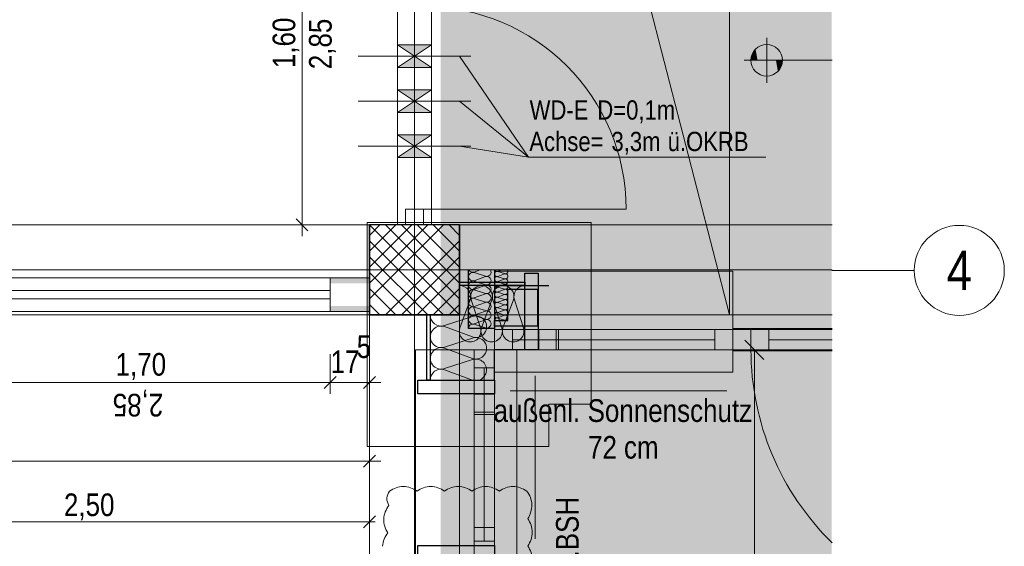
# Model space of a CAD drawing. Extents: x -620 to 300, y 62 to 1112.
# Tile 154 of 226: x 4 to 92, y 585 to 632. Entities that reach past the tile are written whole.
import ezdxf
from ezdxf.enums import TextEntityAlignment as Align
from ezdxf.lldxf.tags import DXFTag

# ---------------------------------------------------------------- set-up
doc = ezdxf.new("R2010")
doc.units = 0
doc.layers.get('0').update_dxf_attribs({"lineweight": 13})
for name, color, linetype, lineweight, true_color in [('00 -Bauelemente -Gipskarton', 7, 'Continuous', 9, 0xff7fe6), ('00_E_ST_Handlaufleuchte_Bem', 7, 'Continuous', 5, 0x7d7d00), ('30 -33 Aussenwände- 3 Aussenstützen', 7, 'Continuous', 50, 0x0000dd), ('30 -33 Aussenwände- 7 Fassade_ Elemente', 7, 'Continuous', 9, 0x00aacc), ('30 -34 Innenwände- 11 Durchbruch', 4, 'Continuous', 9, 0x00ffff), ('30 -34 Innenwände- 2 nichttragend', 7, 'Continuous', 18, 0xff7fe6), ('30 -34 Innenwände- 4 Türen_Fenster', 9, 'Continuous', 15, 0x808080), ('30 -35 Decken- 1 Konstruktion-Träger- Stahlbeton', 7, 'Continuous', 13, 0x33aa00), ('70 -72 Beschriftung- 1 Beschriftung allgemein', 7, 'Continuous', 9, 0xff6633), ('70 -76 Bemaßung- 2 Allgemein', 9, 'Continuous', 5, 0x808080), ('70 -77 Revision- 2 Wolken', 7, 'Continuous', 18, 0x944cff), ('iwb_Layout Achsbezeichung', 1, 'Continuous', 13, 0xff0000), ('iwb_Layout BA_Markierung', 7, 'Continuous', 9, 0xbadcdc)]:
    doc.layers.add(name, color=color, linetype=linetype, lineweight=lineweight, true_color=true_color)
for name, color, linetype, lineweight in [('30 -33 Aussenwände- 8 Sonnenschutz', 7, 'Continuous', 9), ('70 -71 Achsen- 1 Gebäudeachsen', 7, 'STRICHPUNKT2-A06CPVSFL0', 18), ('70 -72 Beschriftung- 5 Höhenkoten-A06CPVSCL0', 7, 'Continuous', 15)]:
    doc.layers.add(name, color=color, linetype=linetype, lineweight=lineweight)
doc.styles.get("Standard").update_dxf_attribs({"font": 'ARIALN.TTF'})
tags = doc.linetypes.add('grob-A06CPVSAL0', pattern=[14, 3, -8, 3]).pattern_tags.tags
tags[8:9] = [DXFTag(74, 4), DXFTag(75, 0), DXFTag(340, '0'), DXFTag(46, 0.0), DXFTag(50, 0.0), DXFTag(44, 0.0), DXFTag(45, 0.0)]
tags[6:7] = [DXFTag(74, 4), DXFTag(75, 0), DXFTag(340, '0'), DXFTag(46, 0.0), DXFTag(50, 0.0), DXFTag(44, 0.0), DXFTag(45, 0.0)]
tags[4:5] = [DXFTag(74, 4), DXFTag(75, 0), DXFTag(340, '0'), DXFTag(46, 0.0), DXFTag(50, 0.0), DXFTag(44, 0.0), DXFTag(45, 0.0)]
tags = doc.linetypes.add('STRICHPUNKT2', pattern=[12.7, 6.35, -3.175, 0, -3.175]).pattern_tags.tags
tags[10:11] = [DXFTag(74, 4), DXFTag(75, 0), DXFTag(340, '0'), DXFTag(46, 0.0), DXFTag(50, 0.0), DXFTag(44, 0.0), DXFTag(45, 0.0)]
tags[8:9] = [DXFTag(74, 4), DXFTag(75, 0), DXFTag(340, '0'), DXFTag(46, 0.0), DXFTag(50, 0.0), DXFTag(44, 0.0), DXFTag(45, 0.0)]
tags[6:7] = [DXFTag(74, 4), DXFTag(75, 0), DXFTag(340, '0'), DXFTag(46, 0.0), DXFTag(50, 0.0), DXFTag(44, 0.0), DXFTag(45, 0.0)]
tags[4:5] = [DXFTag(74, 4), DXFTag(75, 0), DXFTag(340, '0'), DXFTag(46, 0.0), DXFTag(50, 0.0), DXFTag(44, 0.0), DXFTag(45, 0.0)]
tags = doc.linetypes.add('STRICHPUNKT2-A06CPVSFL0', pattern=[12.7, 6.35, -3.175, 0, -3.175]).pattern_tags.tags
tags[10:11] = [DXFTag(74, 4), DXFTag(75, 0), DXFTag(340, '0'), DXFTag(46, 0.0), DXFTag(50, 0.0), DXFTag(44, 0.0), DXFTag(45, 0.0)]
tags[8:9] = [DXFTag(74, 4), DXFTag(75, 0), DXFTag(340, '0'), DXFTag(46, 0.0), DXFTag(50, 0.0), DXFTag(44, 0.0), DXFTag(45, 0.0)]
tags[6:7] = [DXFTag(74, 4), DXFTag(75, 0), DXFTag(340, '0'), DXFTag(46, 0.0), DXFTag(50, 0.0), DXFTag(44, 0.0), DXFTag(45, 0.0)]
tags[4:5] = [DXFTag(74, 4), DXFTag(75, 0), DXFTag(340, '0'), DXFTag(46, 0.0), DXFTag(50, 0.0), DXFTag(44, 0.0), DXFTag(45, 0.0)]

# ---------------------------------------------------------------- blocks, each defined once
blk = doc.blocks.new('Polygon-A06CPVS4L0')
at = {"color": 0, "linetype": 'ByBlock', "lineweight": -2, "ltscale": 0.13}
blk.add_solid([(41.831, 86.61), (41.664, 1083.814), (76.501, 86.518), (76.501, 1083.814)], dxfattribs=at)
blk = doc.blocks.new('Referenz-A06CPVSGL0')
at = {"layer": '00 -Bauelemente -Gipskarton', "color": 0, "linetype": 'Continuous', "lineweight": 0, "ltscale": 0.13}
for p, q in [((38.171, 613.453), (37.921, 613.453)), ((38.421, 613.453), (38.171, 613.453)), ((40.671, 613.453), (40.421, 613.453)), ((40.921, 613.453), (40.671, 613.453))]:
    blk.add_line(p, q, dxfattribs=at)
for points in [[(31.921, 608.753), (31.921, 608.503), (35.421, 608.753), (35.421, 608.503)], [(31.921, 608.503), (31.921, 608.253), (35.421, 608.503), (35.421, 608.253)], [(31.921, 606.253), (31.921, 606.003), (35.421, 606.253), (35.421, 606.003)], [(31.921, 606.003), (31.921, 605.753), (35.421, 606.003), (35.421, 605.753)]]:
    blk.add_solid(points, dxfattribs=at)
at = {"layer": '30 -33 Aussenwände- 3 Aussenstützen', "color": 0, "lineweight": 9}
for p, q in [((35.421, 613.453), (43.421, 605.453)), ((42.007, 613.453), (35.421, 606.868)), ((40.593, 613.453), (35.421, 608.282)), ((39.179, 613.453), (35.421, 609.696)), ((37.765, 613.453), (35.421, 611.11)), ((36.35, 613.453), (35.421, 612.524)), ((36.836, 613.453), (43.421, 606.868)), ((38.25, 613.453), (43.421, 608.282)), ((39.664, 613.453), (43.421, 609.696)), ((41.078, 613.453), (43.421, 611.11)), ((42.493, 613.453), (43.421, 612.524)), ((35.421, 612.039), (42.007, 605.453)), ((43.421, 612.039), (36.836, 605.453)), ((35.421, 610.625), (40.593, 605.453)), ((43.421, 610.625), (38.25, 605.453)), ((39.421, 610.453), (39.421, 608.453)), ((35.421, 609.211), (39.179, 605.453)), ((38.421, 609.453), (40.421, 609.453)), ((43.421, 609.211), (39.664, 605.453)), ((35.421, 607.797), (37.765, 605.453)), ((43.421, 607.797), (41.078, 605.453)), ((35.421, 606.382), (36.35, 605.453)), ((43.421, 606.382), (42.493, 605.453))]:
    blk.add_line(p, q, dxfattribs=at)
at = {"layer": '30 -33 Aussenwände- 3 Aussenstützen', "color": 0, "linetype": 'Continuous', "lineweight": 25, "ltscale": 0.25}
for p, q in [((43.421, 613.453), (35.421, 613.453)), ((35.421, 613.453), (35.421, 605.453)), ((43.421, 605.453), (43.421, 613.453)), ((35.421, 605.453), (43.421, 605.453))]:
    blk.add_line(p, q, dxfattribs=at)
at = {"layer": '30 -33 Aussenwände- 7 Fassade_ Elemente', "color": 0, "linetype": 'Continuous', "ltscale": 0.13}
for p, q in [((35.221, 613.653), (35.221, 593.767)), ((55.108, 613.653), (35.221, 613.653)), ((55.108, 597.513), (55.108, 613.653)), ((39.421, 608.453), (39.421, 610.453)), ((39.421, 608.453), (39.421, 610.453)), ((39.421, 608.453), (39.421, 610.453)), ((38.421, 609.453), (40.421, 609.453)), ((40.421, 609.453), (38.421, 609.453)), ((38.421, 609.453), (40.421, 609.453)), ((44.721, 609.257), (45.253, 609.453)), ((44.721, 609.219), (45.721, 608.898)), ((46.818, 609.334), (47.14, 609.454)), ((46.818, 609.312), (47.419, 609.12)), ((47.419, 609.097), (46.819, 608.875)), ((49.221, 608.353), (43.941, 608.353)), ((45.721, 608.86), (44.721, 608.491)), ((44.721, 608.453), (45.721, 608.132)), ((44.721, 608.453), (45.721, 608.132)), ((46.819, 608.852), (47.419, 608.66)), ((46.819, 608.852), (47.419, 608.66)), ((47.419, 608.637), (46.819, 608.415)), ((47.419, 608.637), (46.819, 608.415)), ((46.819, 608.393), (47.419, 608.2)), ((46.819, 608.393), (47.419, 608.2)), ((45.721, 608.094), (44.721, 607.725)), ((45.721, 608.094), (44.721, 607.725)), ((44.721, 607.687), (45.721, 607.366)), ((44.721, 607.687), (45.721, 607.366)), ((45.721, 607.328), (44.721, 606.959)), ((47.419, 608.178), (46.819, 607.956)), ((46.82, 607.933), (47.42, 607.741)), ((47.42, 607.718), (46.82, 607.496)), ((46.82, 607.473), (47.42, 607.281)), ((43.449, 604.303), (44.373, 606.803)), ((44.467, 606.803), (45.271, 604.303)), ((44.721, 606.921), (45.721, 606.6)), ((45.721, 606.562), (44.721, 606.193)), ((45.364, 604.303), (46.289, 606.803)), ((45.364, 604.303), (46.289, 606.803)), ((46.382, 606.803), (47.186, 604.303)), ((46.382, 606.803), (47.186, 604.303)), ((46.382, 606.803), (47.186, 604.303)), ((47.42, 607.259), (46.82, 607.036)), ((46.82, 607.014), (47.42, 606.821)), ((47.42, 606.799), (46.821, 606.577)), ((46.821, 606.554), (47.421, 606.362)), ((47.28, 604.303), (48.204, 606.803)), ((48.297, 606.803), (49.101, 604.303)), ((44.721, 606.155), (45.721, 605.834)), ((45.721, 605.796), (44.721, 605.427)), ((45.721, 605.796), (44.721, 605.427)), ((47.421, 606.339), (46.821, 606.117)), ((46.821, 606.095), (47.421, 605.902)), ((47.421, 605.88), (46.821, 605.657)), ((47.421, 605.88), (46.821, 605.657)), ((46.821, 605.635), (47.421, 605.443)), ((46.821, 605.635), (47.421, 605.443)), ((40.521, 599.653), (40.521, 605.434)), ((42.071, 604.51), (44.571, 605.313)), ((44.721, 605.389), (45.721, 605.068)), ((44.721, 605.389), (45.721, 605.068)), ((45.721, 605.03), (44.721, 604.661)), ((47.421, 605.42), (46.822, 605.198)), ((46.822, 605.175), (47.422, 604.983)), ((44.571, 603.492), (42.071, 604.416)), ((44.721, 604.623), (45.721, 604.302)), ((50.461, 602.353), (50.461, 604.153)), ((50.461, 604.153), (55.108, 604.153)), ((52.221, 604.153), (67.721, 604.153)), ((52.221, 602.353), (52.221, 604.153)), ((67.721, 604.153), (69.321, 604.153)), ((67.721, 602.353), (67.721, 604.153)), ((69.321, 604.153), (76.533, 604.153)), ((69.321, 602.353), (69.321, 604.153)), ((69.321, 604.153), (69.321, 602.353)), ((42.071, 602.594), (44.571, 603.398)), ((42.071, 602.594), (44.571, 603.398)), ((42.071, 602.594), (44.571, 603.398)), ((44.571, 601.577), (42.071, 602.501)), ((44.571, 601.577), (42.071, 602.501)), ((55.108, 602.353), (50.461, 602.353)), ((67.721, 602.353), (52.221, 602.353)), ((69.321, 602.353), (67.721, 602.353)), ((76.533, 602.353), (69.321, 602.353)), ((42.071, 600.679), (44.571, 601.483)), ((44.571, 599.661), (42.071, 600.586)), ((44.721, 598.453), (44.721, 584.953)), ((46.521, 598.453), (44.721, 598.453)), ((46.521, 598.413), (44.721, 598.413)), ((44.721, 598.413), (44.721, 593.767)), ((46.521, 584.953), (46.521, 598.453)), ((46.521, 593.767), (46.521, 598.413)), ((51.361, 593.767), (51.361, 597.513)), ((51.361, 597.513), (55.108, 597.513)), ((35.221, 593.767), (51.361, 593.767)), ((44.721, 584.953), (46.521, 584.953))]:
    blk.add_line(p, q, dxfattribs=at)
at = {"layer": '30 -33 Aussenwände- 7 Fassade_ Elemente', "color": 0, "linetype": 'Continuous', "lineweight": 25, "ltscale": 0.25}
for p, q in [((44.221, 604.253), (44.221, 609.453)), ((46.521, 609.453), (46.521, 604.253)), ((49.221, 609.153), (50.421, 609.153)), ((49.221, 602.353), (49.221, 609.153)), ((50.421, 609.153), (50.421, 602.353)), ((43.421, 608.353), (49.221, 608.353)), ((43.421, 608.053), (43.421, 608.353)), ((49.221, 608.353), (49.221, 608.053)), ((49.221, 608.053), (43.421, 608.053)), ((46.521, 608.053), (51.361, 608.053)), ((47.721, 604.953), (47.721, 607.753)), ((47.721, 607.753), (50.361, 607.753)), ((50.361, 607.753), (50.361, 604.453)), ((40.521, 605.453), (40.821, 605.453)), ((40.521, 599.653), (40.521, 605.453)), ((40.821, 605.453), (40.821, 599.653)), ((46.521, 604.953), (47.721, 604.953)), ((46.521, 604.453), (46.521, 604.953)), ((46.521, 604.253), (44.221, 604.253)), ((50.361, 604.453), (46.521, 604.453)), ((49.221, 602.353), (46.521, 602.353)), ((46.521, 599.653), (46.521, 602.353)), ((50.421, 602.353), (49.221, 602.353)), ((39.721, 598.453), (39.721, 599.653)), ((39.721, 599.653), (46.521, 599.653)), ((40.821, 599.653), (40.521, 599.653)), ((46.521, 599.653), (46.521, 598.453)), ((46.521, 598.453), (39.721, 598.453)), ((39.721, 583.753), (39.721, 584.953)), ((39.721, 584.953), (46.521, 584.953)), ((46.521, 584.953), (46.521, 583.753))]:
    blk.add_line(p, q, dxfattribs=at)
at = {"layer": '30 -33 Aussenwände- 7 Fassade_ Elemente', "color": 0}
for p, q in [((67.721, 609.353), (46.521, 609.353)), ((46.521, 609.353), (46.521, 604.153)), ((67.721, 604.153), (67.721, 609.353)), ((48.121, 604.153), (46.521, 604.153)), ((46.521, 604.153), (46.521, 602.353)), ((48.121, 602.353), (48.121, 604.153)), ((48.121, 604.153), (66.121, 604.153)), ((66.121, 604.153), (66.121, 602.353)), ((66.121, 604.153), (67.721, 604.153)), ((67.721, 604.153), (67.721, 602.353)), ((48.121, 603.253), (66.121, 603.253)), ((44.721, 602.353), (39.521, 602.353)), ((39.521, 602.353), (39.521, 583.753)), ((44.721, 600.753), (44.721, 602.353)), ((44.721, 602.353), (46.521, 602.353)), ((44.721, 602.353), (46.521, 602.353)), ((46.521, 600.353), (46.521, 602.353)), ((46.521, 602.353), (48.121, 602.353)), ((46.521, 602.353), (46.521, 600.753)), ((46.521, 602.353), (48.521, 602.353)), ((66.121, 602.353), (48.121, 602.353)), ((48.521, 602.353), (48.521, 583.753)), ((67.721, 602.353), (66.121, 602.353)), ((67.721, 602.353), (67.721, 600.353)), ((46.521, 600.753), (44.721, 600.753)), ((44.721, 600.753), (46.521, 600.753)), ((44.721, 585.353), (44.721, 600.753)), ((44.721, 600.753), (46.521, 600.753)), ((45.621, 585.353), (45.621, 600.753)), ((46.521, 600.753), (46.521, 585.353)), ((46.521, 600.753), (46.521, 585.353)), ((67.721, 600.353), (46.521, 600.353)), ((46.521, 585.353), (44.721, 585.353)), ((44.721, 585.353), (44.721, 583.753)), ((44.721, 585.353), (46.521, 585.353)), ((46.521, 585.353), (44.721, 585.353)), ((46.521, 583.753), (46.521, 585.353))]:
    blk.add_line(p, q, dxfattribs=at)
at = {"layer": '30 -33 Aussenwände- 7 Fassade_ Elemente', "color": 0, "linetype": 'Continuous', "lineweight": 18, "ltscale": 0.18}
for p, q in [((50.421, 604.153), (52.221, 604.153)), ((50.421, 602.353), (50.421, 604.153)), ((50.421, 602.353), (50.421, 604.153)), ((50.421, 604.153), (52.021, 604.153)), ((52.021, 604.153), (52.021, 602.353)), ((52.221, 604.153), (52.221, 602.353)), ((66.121, 604.153), (67.721, 604.153)), ((66.121, 602.353), (66.121, 604.153)), ((67.721, 604.153), (76.533, 604.153)), ((67.721, 602.353), (67.721, 604.153)), ((67.721, 604.153), (69.321, 604.153)), ((67.721, 602.353), (67.721, 604.153)), ((67.721, 604.153), (67.721, 602.353)), ((69.321, 604.153), (69.321, 602.353)), ((69.321, 604.153), (70.921, 604.153)), ((69.321, 602.353), (69.321, 604.153)), ((70.921, 604.153), (70.921, 602.353)), ((55.108, 603.253), (52.061, 603.253)), ((52.221, 603.253), (66.121, 603.253)), ((76.533, 603.253), (70.921, 603.253)), ((52.221, 602.353), (50.421, 602.353)), ((52.021, 602.353), (50.421, 602.353)), ((67.721, 602.353), (66.121, 602.353)), ((76.533, 602.353), (67.721, 602.353)), ((69.321, 602.353), (67.721, 602.353)), ((70.921, 602.353), (69.321, 602.353)), ((44.721, 598.453), (44.721, 596.613)), ((46.521, 598.453), (44.721, 598.453)), ((44.721, 596.813), (44.721, 598.453)), ((44.721, 598.453), (46.521, 598.453)), ((45.621, 598.453), (45.621, 586.553)), ((46.521, 596.613), (46.521, 598.453)), ((46.521, 598.453), (46.521, 596.813)), ((46.521, 596.813), (44.721, 596.813)), ((45.621, 593.767), (45.621, 596.813)), ((44.721, 596.613), (46.521, 596.613)), ((44.721, 586.553), (46.521, 586.553)), ((44.721, 584.953), (44.721, 586.553)), ((46.521, 586.553), (46.521, 584.953)), ((46.521, 584.953), (44.721, 584.953))]:
    blk.add_line(p, q, dxfattribs=at)
at = {"layer": '30 -33 Aussenwände- 7 Fassade_ Elemente', "color": 0, "linetype": 'grob-A06CPVSAL0', "ltscale": 0.13}
for p, q in [((67.721, 604.253), (76.533, 604.253)), ((67.721, 602.253), (76.533, 602.253)), ((76.533, 602.353), (69.321, 602.353))]:
    blk.add_line(p, q, dxfattribs=at)
at = {"layer": '30 -33 Aussenwände- 7 Fassade_ Elemente', "color": 0, "linetype": 'Continuous', "ltscale": 0.13}
for centre, major_axis, end_param in [((44.604, 608.855), (-0.31, 0.225), 1.254884), ((44.604, 609.621), (-0.344, -0.168), 1.428714), ((44.604, 608.855), (0.117, 0.364), 1.254884), ((45.839, 609.262), (-0.117, -0.364), 2.405647), ((46.748, 609.093), (-0.186, 0.135), 1.254884), ((46.748, 609.553), (-0.207, -0.1), 1.434048), ((46.748, 609.093), (0.07, 0.219), 1.254884), ((47.489, 609.338), (-0.07, -0.219), 2.411197), ((47.489, 608.879), (-0.07, -0.219), 3.765224), ((47.489, 608.879), (0.186, 0.135), 1.255075), ((44.604, 608.089), (0.117, 0.364), 3.764652), ((44.604, 608.089), (-0.31, 0.225), 1.254884), ((44.604, 608.855), (-0.31, -0.225), 1.254884), ((44.604, 608.089), (0.117, 0.364), 1.254884), ((45.839, 608.496), (-0.117, -0.364), 3.765224), ((45.839, 608.496), (0.31, 0.225), 1.255075), ((45.839, 608.496), (-0.117, -0.364), 1.255075), ((45.839, 608.496), (0.31, -0.225), 1.255075), ((46.749, 608.634), (0.07, 0.219), 3.764652), ((46.749, 608.634), (-0.186, 0.135), 1.254884), ((46.749, 608.174), (0.07, 0.219), 3.764652), ((46.749, 608.174), (-0.186, 0.135), 1.254884), ((46.748, 609.093), (-0.186, -0.135), 1.254884), ((46.749, 608.634), (0.07, 0.219), 1.254884), ((46.749, 608.634), (-0.186, -0.135), 1.254884), ((46.749, 608.174), (0.07, 0.219), 1.254884), ((47.489, 608.879), (-0.07, -0.219), 1.255075), ((47.49, 608.419), (-0.07, -0.219), 3.765224), ((47.49, 608.419), (0.186, 0.135), 1.255075), ((47.49, 608.419), (-0.07, -0.219), 1.255075), ((47.49, 607.959), (-0.07, -0.219), 3.765224), ((47.489, 608.879), (0.186, -0.135), 1.255075), ((47.49, 608.419), (0.186, -0.135), 1.255075), ((43.463, 607.097), (0.911, -0.293), 1.925468), ((44.604, 607.323), (0.117, 0.364), 3.764652), ((44.604, 607.323), (-0.31, 0.225), 1.254884), ((44.604, 608.089), (-0.31, -0.225), 1.254884), ((44.604, 607.323), (0.117, 0.364), 1.254884), ((45.378, 607.097), (0.911, -0.293), 3.764652), ((45.378, 607.097), (-0.562, 0.775), 1.254884), ((45.378, 607.097), (0.562, 0.775), 1.254884), ((45.839, 607.73), (-0.117, -0.364), 3.765224), ((45.839, 607.73), (0.31, 0.225), 1.255075), ((45.839, 607.73), (-0.117, -0.364), 1.255075), ((45.839, 606.964), (-0.117, -0.364), 3.765224), ((45.378, 607.097), (0.911, -0.293), 1.254884), ((45.839, 607.73), (0.31, -0.225), 1.255075), ((47.293, 607.097), (0.911, -0.293), 3.764652), ((47.293, 607.097), (0.911, -0.293), 3.764652), ((47.293, 607.097), (-0.562, 0.775), 1.254884), ((46.749, 607.714), (0.07, 0.219), 3.764652), ((46.75, 607.255), (0.07, 0.219), 3.764652), ((46.749, 608.174), (-0.186, -0.135), 1.254884), ((47.293, 607.097), (0.562, 0.775), 1.254884), ((47.49, 607.5), (-0.07, -0.219), 3.765224), ((47.293, 607.097), (0.911, -0.293), 1.254884), ((49.208, 607.097), (0.013, 0.957), 1.896254), ((44.604, 606.557), (0.117, 0.364), 3.764652), ((44.604, 607.323), (-0.31, -0.225), 1.254884), ((45.839, 606.198), (-0.117, -0.364), 3.765224), ((46.75, 606.795), (0.07, 0.219), 3.764652), ((46.75, 606.336), (0.07, 0.219), 3.764652), ((47.491, 607.04), (-0.07, -0.219), 3.765224), ((47.491, 606.58), (-0.07, -0.219), 3.765224), ((44.604, 605.791), (0.117, 0.364), 3.764652), ((44.604, 605.791), (0.117, 0.364), 3.764652), ((45.839, 605.432), (-0.117, -0.364), 3.765224), ((45.839, 605.432), (-0.117, -0.364), 3.765224), ((46.751, 605.876), (0.07, 0.219), 3.764652), ((46.751, 605.876), (0.07, 0.219), 3.764652), ((46.751, 605.416), (0.07, 0.219), 3.764652), ((46.751, 605.416), (0.07, 0.219), 3.764652), ((47.491, 606.121), (-0.07, -0.219), 3.765224), ((47.492, 605.661), (-0.07, -0.219), 3.765224), ((47.492, 605.661), (-0.07, -0.219), 3.765224), ((41.778, 605.42), (-0.957, 0.013), 1.896254), ((44.604, 605.025), (0.117, 0.364), 3.764652), ((44.604, 605.025), (0.117, 0.364), 3.764652), ((44.865, 604.402), (-0.294, -0.911), 3.765224), ((45.839, 604.666), (-0.117, -0.364), 3.765224), ((46.751, 604.957), (0.07, 0.219), 1.896254), ((47.492, 605.202), (-0.07, -0.219), 3.765224), ((41.778, 603.505), (0.293, 0.911), 3.764652), ((41.778, 603.505), (0.293, 0.911), 3.764652), ((41.778, 603.505), (-0.775, 0.562), 1.254884), ((41.778, 603.505), (0.293, 0.911), 1.254884), ((44.36, 604.01), (-0.938, 0.187), 0.392428), ((44.36, 604.01), (-0.911, 0.294), 0.115601), ((44.36, 604.01), (-0.938, -0.187), 1.085731), ((44.604, 604.259), (0.117, 0.364), 1.896254), ((44.36, 604.01), (0.684, -0.669), 1.085731), ((46.275, 604.01), (-0.911, 0.294), 3.765224), ((46.275, 604.01), (-0.911, 0.294), 3.765224), ((46.275, 604.01), (-0.911, 0.294), 1.255075), ((46.275, 604.01), (0.562, -0.775), 1.255075), ((48.19, 604.01), (-0.911, 0.294), 3.765224), ((41.778, 603.505), (-0.775, -0.562), 1.254884), ((44.36, 604.01), (-0.273, -0.917), 1.085731), ((44.865, 602.487), (-0.294, -0.911), 3.765224), ((44.865, 602.487), (-0.294, -0.911), 3.765224), ((44.865, 602.487), (0.775, 0.562), 1.255075), ((44.865, 602.487), (0.775, -0.562), 1.255075), ((46.275, 604.01), (-0.562, -0.775), 1.255075), ((41.778, 601.59), (0.293, 0.911), 3.764652), ((41.778, 601.59), (-0.775, 0.562), 1.254884), ((41.778, 601.59), (0.293, 0.911), 1.254884), ((44.865, 602.487), (-0.294, -0.911), 1.255075), ((44.865, 600.572), (0.649, 0.703), 1.056698), ((44.865, 600.572), (0.931, -0.219), 1.056698), ((41.778, 599.675), (0.293, 0.911), 1.904777), ((41.778, 601.59), (-0.775, -0.562), 1.254884), ((44.865, 600.572), (0.267, -0.919), 1.056698), ((44.865, 600.572), (-0.294, -0.911), 0.0285), ((44.865, 600.572), (-0.267, -0.919), 0.56663)]:
    blk.add_ellipse(centre, major_axis=major_axis, ratio=1, start_param=0, end_param=end_param, dxfattribs=at)
at = {"layer": '30 -33 Aussenwände- 7 Fassade_ Elemente', "color": 0, "linetype": 'grob-A06CPVSAL0', "ltscale": 0.13}
blk.add_ellipse((93.321, 602.353), major_axis=(-24, 0), ratio=1, start_param=0, end_param=0.79608, dxfattribs=at)
at = {"layer": '30 -33 Aussenwände- 7 Fassade_ Elemente', "color": 7, "linetype": 'Continuous', "lineweight": 18, "ltscale": 0.18, "true_color": 0xffffff}
for points in [[(67.721, 604.153), (76.533, 604.153), (76.533, 603.575)], [(67.721, 604.153), (76.533, 603.575), (76.533, 602.353)], [(67.721, 604.153), (76.533, 602.353), (67.721, 602.353)]]:
    blk.add_solid(points, dxfattribs=at)
at = {"layer": '30 -33 Aussenwände- 7 Fassade_ Elemente', "color": 7, "linetype": 'Continuous', "ltscale": 0.13, "true_color": 0xffffff}
for points in [[(69.321, 604.153), (76.533, 604.153), (76.533, 603.613)], [(69.321, 604.153), (76.533, 603.613), (76.533, 602.353)], [(69.321, 604.153), (76.533, 602.353), (69.321, 602.353)]]:
    blk.add_solid(points, dxfattribs=at)
at = {"layer": '30 -33 Aussenwände- 8 Sonnenschutz', "color": 0, "linetype": 'Continuous', "ltscale": 0.13}
for p, q in [((50.148, 600.041), (50.148, 585.538)), ((67.169, 598.704), (47.928, 598.704))]:
    blk.add_line(p, q, dxfattribs=at)
at = {"layer": '30 -34 Innenwände- 11 Durchbruch', "color": 0, "linetype": 'Continuous', "ltscale": 0.13}
for p, q in [((37.921, 629.453), (40.921, 629.453)), ((40.921, 629.453), (37.921, 627.453)), ((40.921, 627.453), (37.921, 629.453)), ((37.921, 627.453), (37.921, 629.453)), ((40.921, 627.453), (40.921, 629.453)), ((43.421, 628.453), (49.559, 619.485)), ((37.921, 627.453), (40.921, 627.453)), ((37.921, 625.453), (40.921, 625.453)), ((40.921, 625.453), (37.921, 623.453)), ((40.921, 623.453), (37.921, 625.453)), ((37.921, 623.453), (37.921, 625.453)), ((40.921, 623.453), (40.921, 625.453)), ((43.421, 624.453), (49.559, 619.485)), ((37.921, 623.453), (40.921, 623.453)), ((37.921, 621.453), (40.921, 621.453)), ((40.921, 621.453), (37.921, 619.453)), ((40.921, 619.453), (37.921, 621.453)), ((37.921, 619.453), (37.921, 621.453)), ((40.921, 619.453), (40.921, 621.453)), ((43.421, 620.453), (49.559, 619.485)), ((37.921, 619.453), (40.921, 619.453)), ((49.559, 619.485), (70.629, 619.485))]:
    blk.add_line(p, q, dxfattribs=at)
at = {"layer": '30 -34 Innenwände- 11 Durchbruch', "color": 0, "linetype": 'grob-A06CPVSAL0', "ltscale": 0.13}
for p, q in [((44.421, 628.453), (34.421, 628.453)), ((44.421, 624.453), (34.421, 624.453)), ((44.421, 620.453), (34.421, 620.453))]:
    blk.add_line(p, q, dxfattribs=at)
at = {"layer": '30 -34 Innenwände- 11 Durchbruch', "color": 0, "linetype": 'Continuous', "ltscale": 0.13}
for points in [[(39.421, 628.453), (37.921, 629.453), (40.921, 629.453)], [(37.921, 627.453), (39.421, 628.453), (40.921, 627.453)], [(37.921, 625.453), (40.921, 625.453), (39.421, 624.453)], [(37.921, 623.453), (39.421, 624.453), (40.921, 623.453)], [(37.921, 621.453), (40.921, 621.453), (39.421, 620.453)], [(37.921, 619.453), (39.421, 620.453), (40.921, 619.453)]]:
    blk.add_solid(points, dxfattribs=at)
at = {"layer": '30 -34 Innenwände- 2 nichttragend', "color": 0, "linetype": 'Continuous', "ltscale": 0.18}
for p, q in [((37.921, 613.453), (40.671, 613.453)), ((37.921, 613.453), (38.171, 613.453)), ((38.171, 613.453), (38.421, 613.453)), ((38.421, 613.453), (40.421, 613.453)), ((40.421, 613.453), (40.671, 613.453)), ((40.671, 613.453), (40.921, 613.453)), ((40.671, 613.453), (40.921, 613.453)), ((31.921, 608.753), (35.421, 608.753)), ((31.921, 608.503), (31.921, 608.753)), ((31.921, 608.503), (31.921, 608.753)), ((31.921, 608.253), (31.921, 608.503)), ((31.921, 605.753), (31.921, 608.503)), ((31.921, 606.253), (31.921, 608.253)), ((35.421, 605.753), (35.421, 608.753)), ((31.921, 606.003), (31.921, 606.253)), ((31.921, 605.753), (31.921, 606.003)), ((31.921, 605.753), (35.421, 605.753))]:
    blk.add_line(p, q, dxfattribs=at)
at = {"layer": '30 -34 Innenwände- 4 Türen_Fenster', "color": 0, "linetype": 'grob-A06CPVSAL0', "ltscale": 0.15}
for p, q in [((37.921, 645.753), (37.921, 613.453)), ((40.921, 645.753), (40.921, 613.453)), ((40.221, 614.853), (58.221, 614.853))]:
    blk.add_line(p, q, dxfattribs=at)
at = {"layer": '30 -34 Innenwände- 4 Türen_Fenster', "color": 0, "linetype": 'Continuous', "ltscale": 0.15}
for p, q in [((38.621, 613.453), (38.621, 614.853)), ((38.621, 614.853), (40.221, 614.853)), ((40.221, 614.853), (40.221, 613.453)), ((40.221, 613.453), (38.621, 613.453)), ((-2.079, 608.753), (31.921, 608.753)), ((31.921, 608.753), (31.921, 607.613)), ((-2.079, 607.613), (31.921, 607.613)), ((31.921, 607.613), (31.921, 606.893)), ((31.921, 606.893), (-2.079, 606.893)), ((31.921, 605.753), (31.921, 606.893)), ((-2.079, 605.753), (31.921, 605.753))]:
    blk.add_line(p, q, dxfattribs=at)
at = {"layer": '30 -34 Innenwände- 4 Türen_Fenster', "color": 0, "linetype": 'grob-A06CPVSAL0', "ltscale": 0.15}
blk.add_ellipse((40.221, 614.853), major_axis=(18, 0), ratio=1, start_param=0, end_param=1.570796, dxfattribs=at)
at = {"layer": '30 -35 Decken- 1 Konstruktion-Träger- Stahlbeton', "color": 0, "linetype": 'grob-A06CPVSAL0', "lineweight": -2, "ltscale": 0.13}
for p, q in [((-451.579, 613.453), (35.421, 613.453)), ((43.421, 613.453), (76.533, 613.453)), ((-451.579, 605.453), (35.421, 605.453)), ((35.421, 388.453), (35.421, 605.453)), ((43.421, 605.453), (76.533, 605.453)), ((43.421, 388.453), (43.421, 605.453))]:
    blk.add_line(p, q, dxfattribs=at)
at = {"layer": '30 -35 Decken- 1 Konstruktion-Träger- Stahlbeton', "color": 0, "lineweight": 35}
for p, q in [((35.421, 613.453), (35.421, 605.453)), ((43.421, 613.453), (43.421, 605.453)), ((35.421, 605.453), (43.421, 605.453))]:
    blk.add_line(p, q, dxfattribs=at)
at = {"layer": '70 -71 Achsen- 1 Gebäudeachsen', "color": 0, "linetype": 'STRICHPUNKT2-A06CPVSFL0', "ltscale": 0.18}
for p, q in [((39.421, 1084.393), (39.421, 84.953)), ((-538.631, 609.453), (76.533, 609.453))]:
    blk.add_line(p, q, dxfattribs=at)
at = {"layer": '70 -72 Beschriftung- 1 Beschriftung allgemein', "color": 0, "linetype": 'grob-A06CPVSAL0', "ltscale": 0.13}
for q in [(35.421, 729.453), (67.421, 645.753)]:
    blk.add_line((67.421, 605.453), q, dxfattribs=at)
at = {"layer": '70 -72 Beschriftung- 5 Höhenkoten-A06CPVSCL0', "color": 0, "linetype": 'Continuous', "ltscale": 0.15}
for p, q in [((70.721, 626.086), (70.721, 630.086)), ((70.721, 628.086), (70.721, 629.486)), ((70.721, 629.486), (70.721, 628.086)), ((68.721, 628.086), (76.533, 628.086)), ((69.321, 628.086), (70.721, 628.086)), ((70.721, 628.086), (69.321, 628.086)), ((72.121, 628.086), (70.721, 628.086)), ((70.721, 628.086), (70.721, 626.686)), ((70.721, 628.086), (72.121, 628.086)), ((70.721, 626.686), (70.721, 628.086))]:
    blk.add_line(p, q, dxfattribs=at)
for major_axis in [(0, 1.4), (1.4, 0), (-1.4, 0), (0, -1.4)]:
    blk.add_ellipse((70.721, 628.086), major_axis=major_axis, ratio=1, start_param=0, end_param=1.570796, dxfattribs=at)
at = {"layer": '70 -72 Beschriftung- 5 Höhenkoten-A06CPVSCL0', "color": 0, "lineweight": 0}
for points in [[(69.899, 628.086), (69.732, 629.076), (69.899, 629.218)], [(70.086, 628.086), (69.899, 629.218), (70.086, 629.333)], [(69.899, 628.086), (69.899, 629.218), (70.086, 628.086)], [(70.289, 628.086), (70.086, 629.333), (70.289, 629.417)], [(70.086, 628.086), (70.086, 629.333), (70.289, 628.086)], [(70.502, 628.086), (70.289, 629.417), (70.502, 629.468)], [(70.289, 628.086), (70.289, 629.417), (70.502, 628.086)], [(70.721, 628.086), (70.502, 629.468), (70.721, 629.486)], [(70.502, 628.086), (70.502, 629.468), (70.721, 628.086)], [(69.39, 628.086), (69.339, 628.305), (69.39, 628.518)], [(69.474, 628.086), (69.39, 628.518), (69.474, 628.721)], [(69.39, 628.086), (69.39, 628.518), (69.474, 628.086)], [(69.589, 628.086), (69.474, 628.721), (69.589, 628.908)], [(69.474, 628.086), (69.474, 628.721), (69.589, 628.086)], [(69.732, 628.086), (69.589, 628.908), (69.732, 629.076)], [(69.589, 628.086), (69.589, 628.908), (69.732, 628.086)], [(69.732, 628.086), (69.732, 629.076), (69.899, 628.086)], [(69.339, 628.086), (69.321, 628.086), (69.339, 628.305)], [(69.339, 628.086), (69.339, 628.305), (69.39, 628.086)], [(70.721, 626.686), (70.721, 628.086), (70.94, 626.703)], [(70.94, 626.703), (70.721, 628.086), (70.94, 628.086)], [(70.94, 626.703), (70.94, 628.086), (71.154, 626.754)], [(71.154, 626.754), (70.94, 628.086), (71.154, 628.086)], [(71.154, 626.754), (71.154, 628.086), (71.357, 626.838)], [(71.357, 626.838), (71.154, 628.086), (71.357, 628.086)], [(71.357, 626.838), (71.357, 628.086), (71.544, 626.953)], [(71.544, 626.953), (71.357, 628.086), (71.544, 628.086)], [(71.544, 626.953), (71.544, 628.086), (71.711, 627.096)], [(71.711, 627.096), (71.544, 628.086), (71.711, 628.086)], [(71.711, 627.096), (71.711, 628.086), (71.854, 627.263)], [(71.854, 627.263), (71.711, 628.086), (71.854, 628.086)], [(71.854, 627.263), (71.854, 628.086), (71.969, 627.45)], [(71.969, 627.45), (71.854, 628.086), (71.969, 628.086)], [(71.969, 627.45), (71.969, 628.086), (72.053, 627.653)], [(72.053, 627.653), (71.969, 628.086), (72.053, 628.086)], [(72.053, 627.653), (72.053, 628.086), (72.104, 627.867)], [(72.104, 627.867), (72.053, 628.086), (72.104, 628.086)], [(72.104, 627.867), (72.104, 628.086), (72.121, 628.086)]]:
    blk.add_solid(points, dxfattribs=at)
at = {"layer": '70 -76 Bemaßung- 2 Allgemein', "color": 0, "linetype": 'Continuous', "ltscale": 0.13}
for p, q in [((29.421, 614.514), (29.421, 644.393)), ((29.421, 612.453), (29.421, 614.514)), ((31.921, 613.453), (28.421, 613.453)), ((31.921, 601.953), (31.921, 598.453)), ((31.921, 601.953), (31.921, 598.453)), ((35.421, 601.953), (35.421, 598.453)), ((30.861, 599.453), (-1.018, 599.453)), ((32.921, 599.453), (30.861, 599.453)), ((30.921, 599.453), (32.982, 599.453)), ((34.361, 599.453), (32.982, 599.453)), ((36.421, 599.453), (34.361, 599.453)), ((35.421, 594.953), (35.421, 591.453)), ((34.361, 592.453), (-120.818, 592.453)), ((36.421, 592.453), (34.361, 592.453)), ((35.421, 589.07), (35.421, 586.07)), ((35.952, 587.6), (34.891, 586.539)), ((34.361, 587.07), (-13.518, 587.07)), ((35.921, 587.07), (34.361, 587.07))]:
    blk.add_line(p, q, dxfattribs=at)
at = {"layer": '70 -76 Bemaßung- 2 Allgemein', "color": 0, "linetype": 'Continuous', "lineweight": 20, "ltscale": 0.2}
for p, q in [((29.952, 612.923), (28.891, 613.984)), ((32.452, 599.984), (31.391, 598.923)), ((31.391, 598.923), (32.452, 599.984)), ((35.952, 599.984), (34.891, 598.923)), ((35.952, 592.984), (34.891, 591.923))]:
    blk.add_line(p, q, dxfattribs=at)
at = {"layer": '70 -77 Revision- 2 Wolken', "color": 0, "linetype": 'Continuous', "ltscale": 0.18}
for centre, major_axis in [((38.423, 588.164), (0, 2.032)), ((38.423, 588.164), (1.219, 1.626)), ((40.861, 588.164), (0, 2.032)), ((40.861, 588.164), (1.219, 1.626)), ((43.3, 588.164), (0, 2.032)), ((43.3, 588.164), (1.219, 1.626)), ((45.738, 588.164), (0, 2.032)), ((45.738, 588.164), (1.219, 1.626)), ((48.176, 588.164), (0, 2.032)), ((48.176, 588.164), (1.219, 1.626)), ((38.019, 589.121), (-1.054, 0.046)), ((38.019, 589.121), (-0.816, 0.669)), ((47.812, 588.517), (2.031, 0.068)), ((38.72, 587.237), (-1.571, 1.288)), ((47.812, 588.517), (1.665, -1.164)), ((38.72, 587.237), (-2.03, 0.088)), ((47.851, 586.134), (2.032, -0.001)), ((38.615, 584.801), (-1.571, 1.288)), ((47.851, 586.134), (1.625, -1.22)), ((47.85, 583.696), (2.032, -0.001))]:
    blk.add_ellipse(centre, major_axis=major_axis, ratio=1, start_param=0, end_param=0.643501, dxfattribs=at)
at = {"layer": '30 -33 Aussenwände- 8 Sonnenschutz', "color": 0, "linetype": 'Continuous', "ltscale": 0.13, "char_height": 2.01377, "attachment_point": 1}
for s, insert in [('{\\fArial Narrow;außenl.}', (46.443, 597.956)), ('{\\fArial Narrow;Sonnenschutz}', (54.804, 597.956)), ('{\\fArial Narrow;72}', (54.842, 594.694)), ('{\\fArial Narrow;cm}', (58.034, 594.694))]:
    blk.add_mtext(s, dxfattribs=dict(at, insert=insert))
at = {"layer": '30 -34 Innenwände- 11 Durchbruch', "color": 0, "linetype": 'ByBlock', "ltscale": 0.13, "char_height": 1.71171, "attachment_point": 1}
for s, insert in [('{\\fArial Narrow;WD-E}', (49.651, 624.522)), ('{\\fArial Narrow;D=0,1m}', (55.667, 624.522)), ('{\\fArial Narrow;Achse=}', (49.621, 621.725)), ('{\\fArial Narrow;3,3m}', (56.923, 621.725)), ('{\\fArial Narrow;ü.OKRB}', (61.917, 621.725))]:
    blk.add_mtext(s, dxfattribs=dict(at, insert=insert))
at = {"layer": '70 -72 Beschriftung- 1 Beschriftung allgemein', "color": 0, "linetype": 'Continuous', "ltscale": 0.13, "insert": (51.991, 565.049), "char_height": 2.01377, "attachment_point": 1, "rotation": 90}
blk.add_mtext('{\\fArial Narrow;FA.A2.011.D.2.BS.BSH}', dxfattribs=at)
at = {"layer": '70 -76 Bemaßung- 2 Allgemein', "color": 0, "linetype": 'Continuous', "ltscale": 0.13, "char_height": 2.01377, "attachment_point": 1}
for s, insert, rotation in [('{\\fArial Narrow;1,60}', (26.806, 627.385), 90), ('{\\fArial Narrow;2,85}', (30.04, 627.289), 90), ('{\\fArial Narrow;2,85}', (17.086, 596.426), 180)]:
    blk.add_mtext(s, dxfattribs=dict(at, insert=insert, rotation=rotation))
for s, insert in [('{\\fArial Narrow;5}', (34.285, 603.638)), ('{\\fArial Narrow;1,70}', (12.853, 602.069)), ('{\\fArial Narrow;17}', (31.964, 602.296)), ('{\\fArial Narrow;2,50}', (8.263, 589.585))]:
    blk.add_mtext(s, dxfattribs=dict(at, insert=insert))
blk = doc.blocks.new('Maß-A06CPVWEL0')
at = {"color": 0, "linetype": 'ByBlock', "lineweight": -2, "ltscale": 0.13}
for p, q in [((68.773, 603.202), (70.47, 601.505)), ((71.621, 602.353), (59.621, 602.353)), ((69.621, 552.653), (69.621, 602.353)), ((68.773, 553.502), (70.47, 551.805)), ((71.621, 552.653), (59.621, 552.653))]:
    blk.add_line(p, q, dxfattribs=at)
at = {"color": 0, "linetype": 'ByBlock', "lineweight": -2, "ltscale": 0.13, "attachment_point": 1, "rotation": 90}
for s, insert, char_height in [('{\\fArial Narrow|b0|i1;5}', (65.635, 579.981), 1.82), ('{\\fArial Narrow|b0|i1;2.48}', (66.155, 574.037), 2.6)]:
    blk.add_mtext(s, dxfattribs=dict(at, insert=insert, char_height=char_height))

msp = doc.modelspace()

# ---------------------------------------------------------------- linework, layer by layer
at = {"layer": 'iwb_Layout Achsbezeichung', "linetype": 'STRICHPUNKT2', "lineweight": 13, "ltscale": 0.39}
msp.add_line((76.501, 609.409), (83.837, 609.409), dxfattribs=at)
at = {"layer": 'iwb_Layout Achsbezeichung', "ltscale": 0.39, "extrusion": (0, 0, -1)}
msp.add_circle((-87.837, 609.409), 4, dxfattribs=at)

# ---------------------------------------------------------------- block references
at = {"color": 8, "lineweight": 13, "ltscale": 0.13, "true_color": 0x808080}
msp.add_blockref('Referenz-A06CPVSGL0', (0, 0), dxfattribs=at)
at = {"layer": '00_E_ST_Handlaufleuchte_Bem', "ltscale": 0.13}
msp.add_blockref('Maß-A06CPVWEL0', (0, 0), dxfattribs=at)
at = {"layer": 'iwb_Layout BA_Markierung', "ltscale": 0.13}
msp.add_blockref('Polygon-A06CPVS4L0', (0, 0), dxfattribs=at)

# ---------------------------------------------------------------- texts
at = {"layer": 'iwb_Layout Achsbezeichung', "ltscale": 0.39}
msp.add_text('4', height=3.5, dxfattribs=at).set_placement((87.837, 609.409), align=Align.MIDDLE_CENTER)

doc.saveas('drawing.dxf')
